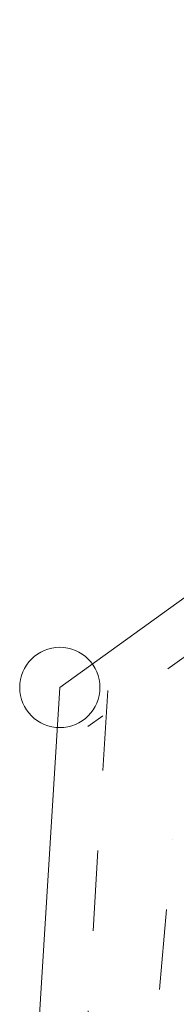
# Model space of a CAD drawing. Header units: metres. Extents: x 8374691 to 8380066, y 5527632 to 5531540.
# Tile 135 of 171: x 8378439.72 to 8378440.696, y 5527739.516 to 5527745.65. Entities that reach past the tile are written whole.
import ezdxf

# ---------------------------------------------------------------- set-up
doc = ezdxf.new("R2010")
doc.units = ezdxf.units.M
doc.header["$MEASUREMENT"] = 0
doc.linetypes.add('0.5_0.5', pattern=[1, 0.5, -0.5])
doc.linetypes.add('219-500', pattern=[0])
doc.layers.get('0').update_dxf_attribs({"color": 2, "linetype": 'CONTINUOUS', "lineweight": 5})
for name, color, linetype in [('202-punkt graniczny', 7, 'CONTINUOUS'), ('218-Granica użytku po granicy działki', 7, 'CONTINUOUS'), ('219-działka ewidencyjna', 7, 'CONTINUOUS')]:
    doc.layers.add(name, color=color, linetype=linetype)

# ---------------------------------------------------------------- blocks, each defined once
blk = doc.blocks.new('202')
at = {"color": 0, "linetype": 'Continuous', "lineweight": 0}
blk.add_circle((0, 0), 0.25, dxfattribs=at)

msp = doc.modelspace()

# ---------------------------------------------------------------- linework, layer by layer
at = {"layer": '218-Granica użytku po granicy działki', "color": 3, "linetype": '0.5_0.5', "lineweight": 18}
for p, q in [((8378445.9155, 5527745.4067), (8378440.1455, 5527741.2467)), ((8378440.2694, 5527741.4714), (8378440.0894, 5527738.5614)), ((8378440.2694, 5527741.4714), (8378440.2694, 5527741.4714)), ((8378440.2694, 5527741.4714), (8378440.2694, 5527741.4714)), ((8378440.1455, 5527741.2467), (8378440.1455, 5527741.2467)), ((8378440.1455, 5527741.2467), (8378440.1455, 5527741.2467)), ((8378440.4212, 5527737.6155), (8378440.6712, 5527740.5455)), ((8378440.6712, 5527740.5455), (8378440.6712, 5527740.5455)), ((8378440.6712, 5527740.5455), (8378440.6712, 5527740.5455))]:
    msp.add_line(p, q, dxfattribs=at)
at = {"layer": '219-działka ewidencyjna', "color": 7, "linetype": '219-500', "lineweight": 18, "flags": 128}
for points in [[(8378445.74, 5527745.65), (8378439.97, 5527741.49)], [(8378439.97, 5527741.49), (8378439.79, 5527738.58)]]:
    msp.add_lwpolyline(points, dxfattribs=at)

# ---------------------------------------------------------------- block references
at = {"layer": '202-punkt graniczny', "color": 7, "linetype": 'Continuous', "lineweight": 18}
msp.add_blockref('202', (8378439.97, 5527741.49), dxfattribs=at)

doc.saveas('drawing.dxf')
